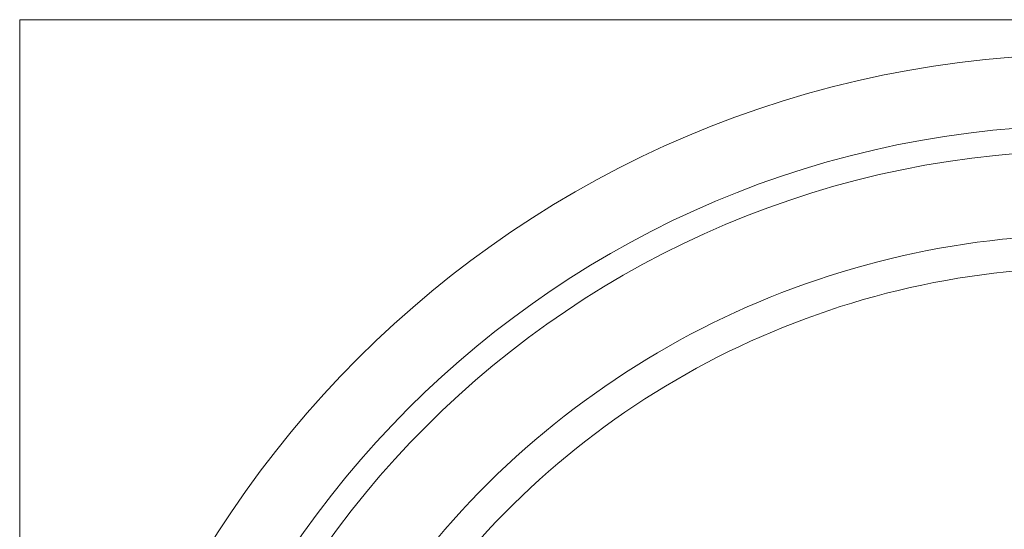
# Model space of a CAD drawing. Header units: millimetres. Extents: x 25 to 1460, y 35 to 806.
# Tile 8 of 46: x 25 to 206, y 706 to 800. Entities that reach past the tile are written whole.
import ezdxf

# ---------------------------------------------------------------- set-up
doc = ezdxf.new("R2010")
doc.units = ezdxf.units.MM
doc.layers.add('1', color=7, linetype='Continuous', true_color=0xffffff)

msp = doc.modelspace()

# ---------------------------------------------------------------- linework, layer by layer
at = {"layer": '1', "color": 8, "linetype": 'Continuous', "lineweight": 18}
for p in [(25.11, 405.3), (419.81, 800)]:
    msp.add_line(p, (25.11, 800), dxfattribs=at)
at = {"layer": '1', "color": 155, "linetype": 'Continuous', "lineweight": 18}
for radius in [191, 177.92, 173.28]:
    msp.add_circle((222.46, 602.65), radius, dxfattribs=at)
for radius, start, end in [(157.8, 35.7786, 144.1527), (151.78, 36.0225, 143.9325)]:
    msp.add_arc((222.46, 602.65), radius, start, end, dxfattribs=at)

doc.saveas('drawing.dxf')
